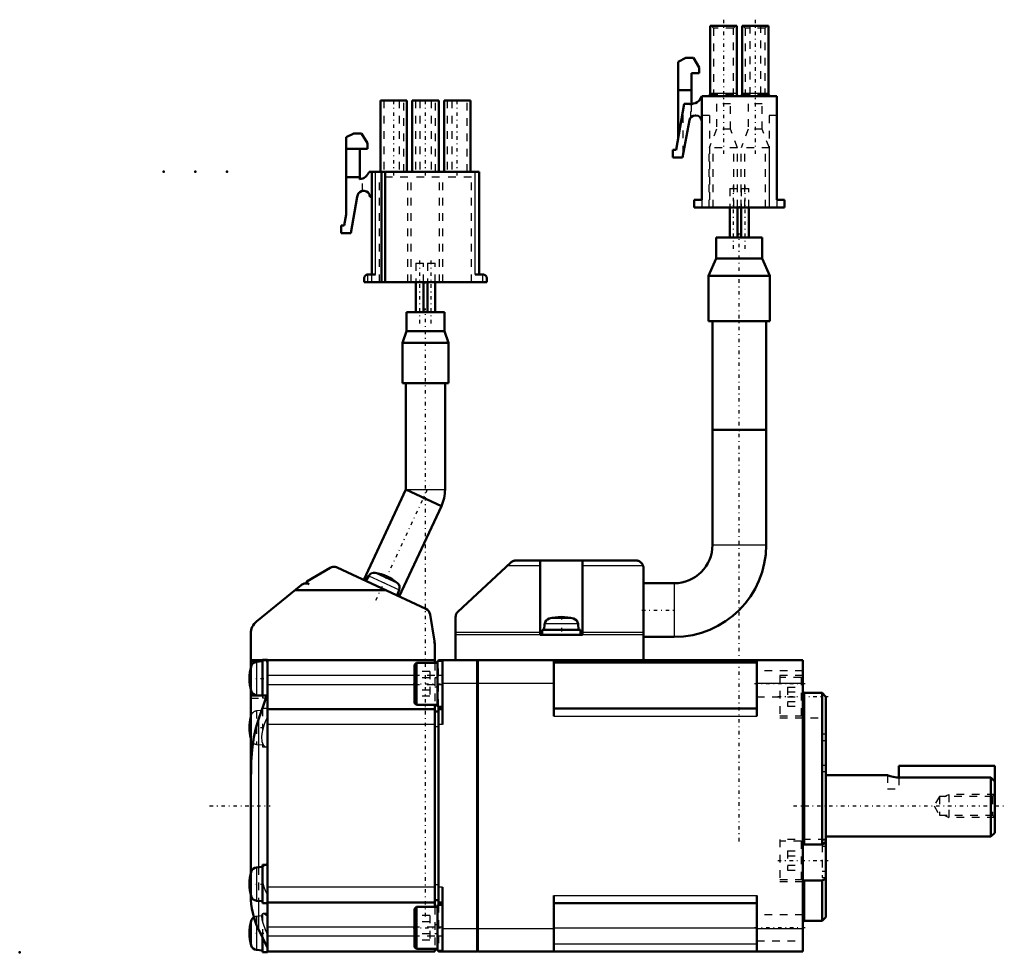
# Model space of a CAD drawing. Header units: millimetres. Extents: x -102 to 26, y -19 to 103.
import ezdxf

# ---------------------------------------------------------------- set-up
doc = ezdxf.new("R2010")
doc.units = ezdxf.units.MM
doc.linetypes.add('Center', pattern=[1.5, 0.45, -0.5, 0.05, -0.5])
doc.linetypes.add('Dashed', pattern=[2, 1, -1])
for name, color, linetype, lineweight in [('2d ConnectionPoints', 7, 'Continuous', 50), ('AM_0', 7, 'Continuous', 50), ('AM_4', 3, 'Continuous', 25), ('AM_5', 3, 'Continuous', 25), ('AM_7', 7, 'Center', 25), ('AM_9', 6, 'Dashed', 25)]:
    doc.layers.add(name, color=color, linetype=linetype, lineweight=lineweight)

# ---------------------------------------------------------------- blocks, each defined once
blk = doc.blocks.new('1_MHMF_Connector_9_Pin_A6_0_in_MSMF5AZL1S2_0')
at = {"layer": 'AM_0'}
for p, q in [((-51.63, 92), (-55.08, 92)), ((-55.08, 92), (-55.08, 82.7)), ((-51.63, 92), (-51.63, 82.7)), ((-47.49, 92), (-50.94, 92)), ((-50.94, 92), (-50.94, 82.7)), ((-47.49, 92), (-47.49, 82.7)), ((-46.8, 92), (-46.8, 82.7)), ((-43.35, 92), (-46.8, 92)), ((-43.35, 92), (-43.35, 82.7)), ((-59.55, 87.2), (-58.55, 87.7)), ((-58.55, 87.7), (-57.55, 87.7)), ((-57.55, 87.7), (-56.8, 86.45)), ((-59.55, 77.12), (-59.55, 87.2)), ((-56.8, 86.45), (-56.8, 85.7)), ((-56.8, 85.7), (-59.55, 85.7)), ((-57.8, 85.7), (-57.8, 81.71)), ((-56.57, 82.7), (-42.22, 82.7)), ((-56.22, 69.3), (-56.22, 82.7)), ((-54.97, 68.3), (-54.97, 82.7)), ((-54.47, 68.3), (-54.47, 82.7)), ((-42.22, 69.3), (-42.22, 82.7)), ((-57.8, 82), (-59.55, 82)), ((-58.05, 79.68), (-58.13, 79.45)), ((-57.22, 80.2), (-57.34, 80.2)), ((-58.13, 79.45), (-58.97, 74.7)), ((-56.22, 79.45), (-56.47, 79.45)), ((-59.8, 75.7), (-59.55, 77.12)), ((-60.22, 74.7), (-60.22, 75.7)), ((-60.22, 75.7), (-59.8, 75.7)), ((-58.97, 74.7), (-60.22, 74.7)), ((-57.22, 68.3), (-57.22, 68.8)), ((-57.22, 68.3), (-41.22, 68.3)), ((-56.72, 69.3), (-55.72, 69.3)), ((-42.72, 69.3), (-41.72, 69.3)), ((-41.22, 68.8), (-41.22, 68.3))]:
    blk.add_line(p, q, dxfattribs=at)
for points in [[(-57.22, 68.8), (-57.21, 68.84), (-57.21, 68.88), (-57.2, 68.93), (-57.19, 68.97), (-57.17, 69.01), (-57.15, 69.05), (-57.13, 69.08), (-57.1, 69.12), (-57.07, 69.15), (-57.04, 69.18), (-57, 69.21), (-56.97, 69.23), (-56.93, 69.25), (-56.89, 69.27), (-56.85, 69.28), (-56.8, 69.29), (-56.76, 69.29), (-56.72, 69.3)], [(-41.72, 69.3), (-41.67, 69.29), (-41.63, 69.29), (-41.59, 69.28), (-41.55, 69.27), (-41.51, 69.25), (-41.47, 69.23), (-41.43, 69.21), (-41.4, 69.18), (-41.36, 69.15), (-41.33, 69.12), (-41.31, 69.08), (-41.28, 69.05), (-41.26, 69.01), (-41.25, 68.97), (-41.23, 68.93), (-41.22, 68.88), (-41.22, 68.84), (-41.22, 68.8)]]:
    blk.add_lwpolyline(points, dxfattribs=at)
for centre, radius, start, end in [((-58.02, 83.25), 1.55, 277.9881, 339.2164), ((-57.34, 79.45), 0.75, 90, 162.056), ((-57.22, 79.45), 0.75, 0, 90)]:
    blk.add_arc(centre, radius, start, end, dxfattribs=at)
at = {"layer": 'AM_4'}
for p, q in [((-55.72, 69.3), (-55.72, 82.7)), ((-42.72, 69.3), (-42.72, 82.7)), ((-56.72, 68.3), (-56.72, 69.3)), ((-41.72, 68.3), (-41.72, 69.3))]:
    blk.add_line(p, q, dxfattribs=at)
at = {"layer": 'AM_7'}
for p, q in [((-53.36, 82.23), (-53.36, 92.46)), ((-49.22, 82.23), (-49.22, 92.46)), ((-45.08, 82.23), (-45.08, 92.46))]:
    blk.add_line(p, q, dxfattribs=at)
at = {"layer": 'AM_9'}
for p, q in [((-54.66, 92), (-54.66, 82.7)), ((-52.63, 92), (-52.63, 82.7)), ((-52.06, 82.7), (-52.06, 92)), ((-50.52, 92), (-50.52, 82.7)), ((-49.94, 92), (-49.94, 82.7)), ((-48.49, 92), (-48.49, 82.7)), ((-47.92, 82.7), (-47.92, 92)), ((-46.38, 92), (-46.38, 82.7)), ((-45.8, 92), (-45.8, 82.7)), ((-43.78, 82.7), (-43.78, 92)), ((-57.42, 80.19), (-57.42, 81.82)), ((-55.22, 68.3), (-55.22, 82)), ((-51.52, 82), (-55.22, 82)), ((-51.52, 68.3), (-51.52, 82)), ((-47.38, 82), (-51.08, 82)), ((-51.08, 68.3), (-51.08, 82)), ((-47.38, 68.3), (-47.38, 82)), ((-46.94, 68.3), (-46.94, 82)), ((-43.24, 82), (-46.94, 82)), ((-43.24, 68.3), (-43.24, 82)), ((-56.22, 68.3), (-56.22, 69.3))]:
    blk.add_line(p, q, dxfattribs=at)
blk = doc.blocks.new('2_Cable_Brake_Top_01_CE01_MSMF_0_in_MSMF5AZL1S2_0')
at = {"layer": 'AM_0'}
for p, q in [((-50.47, 68.3), (-50.47, 64.4)), ((-49.47, 64.4), (-49.47, 68.3)), ((-48.97, 68.3), (-48.97, 64.4)), ((-47.97, 64.4), (-47.97, 68.3)), ((-51.69, 64.4), (-51.69, 61.9)), ((-46.74, 64.4), (-51.69, 64.4)), ((-46.74, 61.9), (-46.74, 64.4)), ((-51.69, 61.9), (-52.22, 60.4)), ((-46.74, 61.9), (-51.69, 61.9)), ((-46.22, 60.4), (-46.74, 61.9)), ((-52.22, 60.4), (-52.22, 55.15)), ((-46.22, 60.4), (-52.22, 60.4)), ((-46.22, 55.15), (-46.22, 60.4)), ((-46.22, 55.15), (-52.22, 55.15)), ((-51.77, 55.15), (-51.77, 41.25)), ((-46.67, 41.25), (-46.67, 55.15)), ((-51.77, 41.24), (-47.15, 39.08))]:
    blk.add_line(p, q, dxfattribs=at)
blk.add_arc((-51.8, 41.25), 5.13, 335, 0, dxfattribs=at)
at = {"layer": 'AM_4'}
blk.add_line((-51.77, 41.25), (-46.67, 41.25), dxfattribs=at)
at = {"layer": 'AM_7'}
for p, q in [((-49.97, 62.92), (-49.97, 71.17)), ((-48.47, 62.92), (-48.47, 71.17)), ((-49.22, -14.42), (-49.22, 64.86))]:
    blk.add_line(p, q, dxfattribs=at)
at = {"layer": 'AM_9'}
for p, q in [((-50.47, 70.8), (-50.47, 68.3)), ((-50.47, 70.8), (-49.47, 70.8)), ((-49.47, 68.3), (-49.47, 70.8)), ((-48.97, 70.8), (-48.97, 68.3)), ((-48.97, 70.8), (-47.97, 70.8)), ((-47.97, 68.3), (-47.97, 70.8))]:
    blk.add_line(p, q, dxfattribs=at)
blk.add_arc((-51.8, 41.25), 0.035, 335, 360, dxfattribs=at)
blk = doc.blocks.new('3_Cable_Brake_Top_01_CE02_MSMF_0_in_MSMF5AZL1S2_0')
at = {"layer": 'AM_0'}
for p, q in [((-51.77, 41.25), (-57.26, 29.47)), ((-51.77, 41.25), (-47.14, 39.09)), ((-52.64, 27.31), (-47.15, 39.08)), ((-61.66, 31.04), (-64.69, 29.25)), ((-49.17, 25.7), (-60.73, 31.08)), ((-56.6, 30.02), (-56.99, 29.34)), ((-65.42, 28.79), (-71.26, 24.04)), ((-64.69, 29.07), (-64.37, 28.92)), ((-54.44, 28.15), (-66.21, 28.15)), ((-52.91, 27.44), (-52.64, 28.18)), ((-48.03, 21.48), (-48.61, 24.95)), ((-72, 22.49), (-72, 19)), ((-48, 21.29), (-48.17, 21.37)), ((-48, 19), (-48, 21.29)), ((-72, 19), (-48, 19))]:
    blk.add_line(p, q, dxfattribs=at)
for points in [[(-60.73, 31.08), (-60.81, 31.12), (-60.89, 31.14), (-60.97, 31.16), (-61.06, 31.17), (-61.15, 31.18), (-61.24, 31.17), (-61.32, 31.16), (-61.41, 31.14), (-61.49, 31.12), (-61.57, 31.08), (-61.65, 31.04), (-61.66, 31.04)], [(-64.37, 28.92), (-64.45, 28.95), (-64.53, 28.98), (-64.62, 29), (-64.7, 29.01), (-64.79, 29.01), (-64.88, 29.01), (-64.97, 29), (-65.05, 28.98), (-65.13, 28.95), (-65.21, 28.92), (-65.29, 28.88), (-65.37, 28.83), (-65.42, 28.79)], [(-64.69, 29.25), (-64.7, 29.24), (-64.71, 29.23), (-64.71, 29.23), (-64.72, 29.22), (-64.73, 29.22), (-64.73, 29.21), (-64.73, 29.2), (-64.74, 29.19), (-64.74, 29.18), (-64.74, 29.18), (-64.74, 29.17), (-64.74, 29.16), (-64.74, 29.15), (-64.74, 29.14), (-64.74, 29.13), (-64.74, 29.12), (-64.73, 29.12), (-64.73, 29.11), (-64.72, 29.1), (-64.72, 29.09), (-64.71, 29.09), (-64.71, 29.08), (-64.7, 29.08), (-64.69, 29.07), (-64.69, 29.07)]]:
    blk.add_lwpolyline(points, dxfattribs=at)
for centre, radius, start, end in [((-55.9, 29.62), 0.8, 80.4422, 150), ((-56.77, 24.49), 6, 49.5578, 80.443), ((-53.39, 28.45), 0.8, 340, 49.5578), ((-49.6, 24.79), 1, 9.439, 65), ((-70, 22.49), 2, 129.1144, 180), ((-48.13, 21.46), 0.1, 245, 9.439)]:
    blk.add_arc(centre, radius, start, end, dxfattribs=at)
at = {"layer": 'AM_4'}
for p, q in [((-56.6, 30.02), (-52.64, 28.18)), ((-55.77, 30.41), (-52.87, 29.06))]:
    blk.add_line(p, q, dxfattribs=at)
at = {"layer": 'AM_7'}
blk.add_line((-55.68, 26.83), (-48.73, 41.74), dxfattribs=at)
at = {"layer": 'AM_9'}
blk.add_line((-47.15, 39.08), (-47.14, 39.09), dxfattribs=at)
blk = doc.blocks.new('4_Motor_Connector_2_0_in_MSMF5AZL1S2_0')
at = {"layer": 'AM_0'}
for p, q in [((-8.64, 101.74), (-12.1, 101.74)), ((-12.1, 92.94), (-12.1, 101.74)), ((-8.64, 101.74), (-8.64, 92.84)), ((-7.95, 92.84), (-7.95, 101.74)), ((-4.5, 101.74), (-7.95, 101.74)), ((-4.5, 101.74), (-4.5, 92.94)), ((-16.28, 97.04), (-15.28, 97.54)), ((-16.28, 87.04), (-16.28, 97.04)), ((-15.28, 97.54), (-14.28, 97.54)), ((-14.28, 97.54), (-13.53, 96.29)), ((-13.53, 96.29), (-13.53, 95.54)), ((-14.53, 91.54), (-14.53, 95.54)), ((-13.53, 95.54), (-14.53, 95.54)), ((-14.53, 93.34), (-16.28, 93.34)), ((-3.4, 92.54), (-13.2, 92.54)), ((-13.2, 79.04), (-13.2, 92.54)), ((-12.39, 92.55), (-12.39, 92.54)), ((-8.44, 92.55), (-12.39, 92.55)), ((-4.2, 92.55), (-8.16, 92.55)), ((-4.2, 92.55), (-4.2, 92.54)), ((-3.4, 79.04), (-3.4, 92.54)), ((-16.53, 85.54), (-15.48, 91.54)), ((-15.48, 91.54), (-14.75, 91.54)), ((-13.95, 90.04), (-14.07, 90.04)), ((-14.81, 89.42), (-15.7, 84.54)), ((-16.27, 87.04), (-16.28, 87.04)), ((-16.95, 85.54), (-16.53, 85.54)), ((-16.95, 84.54), (-16.95, 85.54)), ((-15.7, 84.54), (-16.95, 84.54)), ((-13.2, 79.04), (-14.2, 79.04)), ((-14.2, 79.04), (-14.2, 78.04)), ((-2.4, 79.04), (-3.4, 79.04)), ((-2.4, 79.04), (-2.4, 78.04)), ((-2.4, 78.04), (-14.2, 78.04))]:
    blk.add_line(p, q, dxfattribs=at)
for points in [[(-12.39, 92.55), (-12.36, 92.56), (-12.33, 92.58), (-12.3, 92.59), (-12.27, 92.61), (-12.24, 92.63), (-12.22, 92.66), (-12.19, 92.68), (-12.17, 92.71), (-12.15, 92.74), (-12.14, 92.77), (-12.12, 92.8), (-12.11, 92.84), (-12.11, 92.87), (-12.1, 92.9), (-12.1, 92.94)], [(-8.64, 92.84), (-8.63, 92.75), (-8.6, 92.67), (-8.52, 92.59), (-8.44, 92.55)], [(-8.16, 92.55), (-8.04, 92.62), (-7.99, 92.7), (-7.96, 92.79), (-7.95, 92.84)], [(-4.5, 92.94), (-4.5, 92.9), (-4.49, 92.87), (-4.49, 92.83), (-4.48, 92.8), (-4.46, 92.77), (-4.45, 92.74), (-4.43, 92.71), (-4.41, 92.68), (-4.38, 92.65), (-4.36, 92.63), (-4.33, 92.61), (-4.3, 92.59), (-4.27, 92.57), (-4.24, 92.56), (-4.2, 92.55)], [(-4.2, 92.55), (-4.17, 92.54), (-4.14, 92.54), (-4.1, 92.54), (-4.1, 92.54)]]:
    blk.add_lwpolyline(points, dxfattribs=at)
for centre, radius, start, end in [((-14.65, 93.08), 1.55, 266.3067, 339.3437), ((-8.34, 92.84), 0.3, 252.4099, 270), ((-8.25, 92.84), 0.3, 270, 287.5901), ((-14.07, 89.29), 0.75, 90, 169.6955), ((-13.95, 89.29), 0.75, 360, 90)]:
    blk.add_arc(centre, radius, start, end, dxfattribs=at)
at = {"layer": 'AM_4'}
for p, q in [((-12.1, 92.94), (-8.64, 92.94)), ((-7.95, 92.94), (-4.5, 92.94))]:
    blk.add_line(p, q, dxfattribs=at)
at = {"layer": 'AM_7'}
for p, q in [((-10.37, 102.53), (-10.37, 85.01)), ((-6.23, 102.53), (-6.23, 85.01))]:
    blk.add_line(p, q, dxfattribs=at)
at = {"layer": 'AM_9'}
for p, q in [((-11.97, 101.74), (-11.67, 101.44)), ((-11.67, 101.44), (-11.67, 92.54)), ((-9.07, 101.44), (-11.67, 101.44)), ((-9.07, 101.44), (-8.77, 101.74)), ((-9.07, 92.54), (-9.07, 101.44)), ((-7.83, 101.74), (-7.53, 101.44)), ((-7.53, 101.44), (-7.53, 92.54)), ((-4.93, 101.44), (-7.53, 101.44)), ((-6.95, 101.74), (-6.95, 92.84)), ((-5.5, 92.84), (-5.5, 101.74)), ((-4.93, 101.44), (-4.63, 101.74)), ((-4.93, 92.54), (-4.93, 101.44)), ((-12.11, 92.84), (-8.64, 92.84)), ((-7.96, 92.78), (-6.95, 92.78)), ((-7.95, 92.84), (-4.49, 92.84)), ((-5.51, 92.82), (-5.5, 92.84)), ((-5.51, 92.82), (-4.48, 92.82)), ((-14.53, 90.54), (-14.53, 91.54)), ((-9.46, 91.54), (-11.28, 91.54)), ((-11.28, 91.54), (-11.28, 88.26)), ((-9.46, 88.26), (-9.46, 91.54)), ((-5.32, 91.54), (-7.14, 91.54)), ((-7.14, 91.54), (-7.14, 88.26)), ((-5.32, 88.26), (-5.32, 91.54)), ((-15.6, 85.09), (-15.6, 90.84)), ((-14.6, 89.82), (-14.6, 90.54)), ((-14.53, 90.54), (-14.6, 90.54)), ((-12.2, 90.04), (-13.2, 90.04)), ((-12.2, 90.04), (-12.2, 78.04)), ((-4.4, 90.04), (-4.4, 78.04)), ((-3.4, 90.04), (-4.4, 90.04)), ((-11.28, 88.26), (-12.22, 85.81)), ((-9.46, 88.26), (-11.28, 88.26)), ((-8.52, 85.81), (-9.46, 88.26)), ((-7.14, 88.26), (-8.08, 85.81)), ((-5.32, 88.26), (-7.14, 88.26)), ((-4.38, 85.81), (-5.32, 88.26)), ((-12.22, 78.04), (-12.22, 85.81)), ((-8.52, 85.81), (-12.22, 85.81)), ((-11.72, 78.04), (-11.72, 85.81)), ((-9.02, 78.04), (-9.02, 85.81)), ((-8.52, 78.04), (-8.52, 85.81)), ((-8.08, 78.04), (-8.08, 85.81)), ((-4.38, 85.81), (-8.08, 85.81)), ((-7.58, 78.04), (-7.58, 85.81)), ((-4.88, 78.04), (-4.88, 85.81)), ((-4.38, 78.04), (-4.38, 85.81)), ((-13.2, 79.04), (-13.2, 78.04)), ((-3.4, 79.04), (-3.4, 78.04))]:
    blk.add_line(p, q, dxfattribs=at)
for points in [[(-8.44, 92.55), (-8.46, 92.56), (-8.48, 92.57), (-8.51, 92.58), (-8.53, 92.6), (-8.55, 92.62), (-8.56, 92.63)], [(-8.08, 92.59), (-8.1, 92.58), (-8.12, 92.57), (-8.15, 92.56), (-8.16, 92.55)], [(-6.95, 92.78), (-6.95, 92.76), (-6.96, 92.73), (-6.96, 92.71), (-6.96, 92.69), (-6.97, 92.66), (-6.98, 92.64), (-6.98, 92.62), (-6.99, 92.61), (-7, 92.59), (-7.01, 92.58), (-7.02, 92.56), (-7.03, 92.55), (-7.04, 92.55), (-7.05, 92.54), (-7.06, 92.54), (-7.07, 92.54)], [(-6.95, 92.84), (-6.95, 92.81), (-6.95, 92.79), (-6.95, 92.78)], [(-5.38, 92.54), (-5.39, 92.54), (-5.4, 92.54), (-5.41, 92.55), (-5.42, 92.56), (-5.43, 92.57), (-5.44, 92.58), (-5.45, 92.59), (-5.46, 92.61), (-5.47, 92.63), (-5.48, 92.64), (-5.48, 92.67), (-5.49, 92.69), (-5.49, 92.71), (-5.5, 92.73), (-5.5, 92.76), (-5.5, 92.79), (-5.5, 92.81), (-5.51, 92.82)]]:
    blk.add_lwpolyline(points, dxfattribs=at)
blk = doc.blocks.new('5_Cable_Motor_Top_01_MSMF_0_in_MSMF5AZL1S2_0')
at = {"layer": 'AM_0'}
for p, q in [((-9.5498, 78.0374), (-9.5498, 74.1373)), ((-8.5498, 74.1373), (-8.5498, 78.0374)), ((-8.0498, 78.0374), (-8.0498, 74.1373)), ((-7.0498, 74.1373), (-7.0498, 78.0374)), ((-11.2983, 74.1373), (-11.2983, 71.4078)), ((-5.3013, 74.1373), (-11.2983, 74.1373)), ((-5.3013, 71.4078), (-5.3013, 74.1373)), ((-11.2983, 71.4078), (-12.2994, 69.1374)), ((-5.3013, 71.4078), (-11.2983, 71.4078)), ((-4.3002, 69.1374), (-5.3013, 71.4078)), ((-12.2994, 69.1374), (-12.2994, 63.2078)), ((-4.3002, 69.1374), (-12.2994, 69.1374)), ((-4.3002, 63.2078), (-4.3002, 69.1374)), ((-4.3002, 63.2078), (-12.2994, 63.2078)), ((-11.8, 63.2078), (-11.8, 49.0312)), ((-4.7996, 49.0312), (-4.7996, 63.2078)), ((-11.8, 49.0312), (-4.7996, 49.0312))]:
    blk.add_line(p, q, dxfattribs=at)
at = {"layer": 'AM_7'}
for p, q in [((-9.0498, 72.6624), (-9.0498, 80.9124)), ((-7.5498, 72.6624), (-7.5498, 80.9124)), ((-8.2998, -4.6291), (-8.2998, 74.6838))]:
    blk.add_line(p, q, dxfattribs=at)
at = {"layer": 'AM_9'}
for p, q in [((-9.5498, 80.5374), (-9.5498, 78.0374)), ((-9.5498, 80.5374), (-8.5498, 80.5374)), ((-8.5498, 78.0374), (-8.5498, 80.5374)), ((-8.0498, 80.5374), (-8.0498, 78.0374)), ((-8.0498, 80.5374), (-7.0498, 80.5374)), ((-7.0498, 78.0374), (-7.0498, 80.5374))]:
    blk.add_line(p, q, dxfattribs=at)
blk = doc.blocks.new('6_Cable_Motor_Bottom_01_CM2_MSMF_0_in_MSMF5AZL1S2_0')
at = {"layer": 'AM_0'}
for p, q in [((-11.8, 49.03), (-11.8, 34.03)), ((-11.8, 49.03), (-4.8, 49.03)), ((-4.8, 34.03), (-4.8, 49.03)), ((-44.98, 25.32), (-38.09, 31.73)), ((-37.41, 32), (-21.8, 32)), ((-34.25, 31.78), (-34.25, 22.3)), ((-28.75, 22.3), (-28.75, 31.78)), ((-20.8, 31), (-20.8, 19)), ((-16.8, 29.03), (-20.8, 29.03)), ((-45.3, 24.58), (-45.3, 19)), ((-33.68, 23.72), (-33.75, 22.94)), ((-29.25, 22.94), (-29.32, 23.72)), ((-34.25, 22.3), (-28.75, 22.3)), ((-34, 22.94), (-34, 22.3)), ((-29, 22.94), (-34, 22.94)), ((-29, 22.3), (-29, 22.94)), ((-20.8, 22.03), (-16.8, 22.03)), ((-42.5, 19), (-42.4, 19))]:
    blk.add_line(p, q, dxfattribs=at)
for points in [[(-37.41, 32), (-37.49, 32), (-37.58, 31.98), (-37.67, 31.97), (-37.75, 31.94), (-37.83, 31.91), (-37.91, 31.87), (-37.98, 31.82), (-38.05, 31.77), (-38.09, 31.73)], [(-34.18, 32), (-34.23, 31.95), (-34.25, 31.78)], [(-28.75, 31.78), (-28.76, 31.94), (-28.82, 32)], [(-20.86, 31.34), (-20.89, 31.42), (-20.93, 31.5), (-20.98, 31.57), (-21.03, 31.64), (-21.09, 31.7), (-21.15, 31.76), (-21.22, 31.82), (-21.3, 31.86), (-21.37, 31.9), (-21.45, 31.94), (-21.54, 31.97), (-21.62, 31.98), (-21.71, 32), (-21.8, 32), (-21.8, 32)], [(-20.86, 31.34), (-20.83, 31.26), (-20.81, 31.17), (-20.8, 31.08), (-20.8, 31)], [(-45.3, 24.58), (-45.3, 24.67), (-45.28, 24.76), (-45.27, 24.84), (-45.24, 24.93), (-45.21, 25.01), (-45.17, 25.08), (-45.12, 25.16), (-45.07, 25.23), (-45.01, 25.29), (-44.98, 25.32)]]:
    blk.add_lwpolyline(points, dxfattribs=at)
for centre, radius, start, end in [((-16.8, 34.03), 12, 270, 0), ((-16.8, 34.03), 5, 270, 0), ((-32.88, 23.65), 0.8, 105.4427, 175), ((-31.5, 18.64), 6, 74.5573, 105.4427), ((-30.12, 23.65), 0.8, 5, 74.5573)]:
    blk.add_arc(centre, radius, start, end, dxfattribs=at)
at = {"layer": 'AM_4'}
for p, q in [((-11.8, 34.03), (-4.8, 34.03)), ((-38.51, 31.34), (-34.25, 31.34)), ((-28.75, 31.34), (-20.86, 31.34)), ((-16.8, 29.03), (-16.8, 22.03)), ((-29.9, 24.42), (-33.1, 24.42)), ((-29.32, 23.72), (-33.68, 23.72)), ((-45.3, 22.66), (-34.25, 22.66)), ((-45.3, 22.33), (-34.25, 22.33)), ((-28.75, 22.66), (-20.8, 22.66)), ((-28.75, 22.33), (-20.8, 22.33))]:
    blk.add_line(p, q, dxfattribs=at)
at = {"layer": 'AM_7'}
for p, q in [((-31.5, 24.76), (-31.5, 22.18)), ((-21, 25.53), (-16.6, 25.53))]:
    blk.add_line(p, q, dxfattribs=at)
blk = doc.blocks.new('7_MSMF5A2LNoWith_key_b_0_in_MSMF5AZL1S2_0')
at = {"layer": 'AM_0'}
for p, q in [((-72, 18.03), (-72, 19)), ((-70.47, 18.85), (-71.25, 18.78)), ((-70.47, 19), (-70.47, 14.38)), ((-69.83, 19), (-69.83, -19.1)), ((-50.39, 18.66), (-50.64, 18.41)), ((-50.64, 18.41), (-50.64, 13.41)), ((-47.64, 18.66), (-50.39, 18.66)), ((-50.39, 18.66), (-50.39, 13.16)), ((-48, 18.66), (-48, 19)), ((-47.64, 18.7), (-48, 18.7)), ((-47, 18.91), (-47.64, 18.91)), ((-47.64, 18.91), (-47.64, 12.91)), ((-47.5, 18.91), (-47.5, 19)), ((-42.5, 19), (-47.5, 19)), ((-47, 10.6), (-47, 19)), ((-42.5, -19), (-42.5, 19)), ((-42.4, 18.95), (-42.5, 18.95)), ((-42.4, -19), (-42.4, 19)), ((-42.4, 19), (0, 19)), ((-32.5, 11.71), (-32.5, 19)), ((-32.5, 18.68), (-6, 18.68)), ((-6, 11.71), (-6, 19)), ((0, 19), (0, -19)), ((-72, 15.17), (-72, -8.77)), ((-72, 14.38), (-69.89, 14.38)), ((-71.25, 14.42), (-70.78, 14.38)), ((-69.89, 14.38), (-71.01, 11.26)), ((0.2, 14.75), (2.5, 14.75)), ((2.5, 14.75), (3, 14.24)), ((2.5, 14.75), (2.5, -5.04)), ((3, 14.24), (3, -14.5)), ((-50.64, 13.41), (-50.39, 13.16)), ((-50.39, 13.16), (-47.64, 13.16)), ((-48, 13.16), (-48, -13.16)), ((-47.64, 12.91), (-47, 12.91)), ((-47.5, 12.91), (-47.5, -12.91)), ((-48, 12.6), (-69.83, 12.6)), ((-47.5, 12.3), (-48, 12.3)), ((-47, 12.6), (-47.5, 12.6)), ((-32.5, 12.71), (-6, 12.71)), ((12.5, 5.2), (25, 5.2)), ((12.5, 5.2), (12.5, 3.71)), ((25, 5.2), (25, -3.5)), ((11.02, 4), (3, 4)), ((12.5, 3.71), (24.5, 3.71)), ((24.5, 3.71), (25, 3.16)), ((24.5, 3.71), (24.5, -4)), ((24.5, -4), (25, -3.5)), ((2.5, -5.04), (0.2, -5.04)), ((3, -4.74), (2.5, -5.04)), ((3, -4), (24.5, -4)), ((-69.83, -7.7), (-70.47, -7.7)), ((-70.47, -7.7), (-70.47, -12.7)), ((-69.94, -7.65), (-69.83, -7.66)), ((-70.47, -7.95), (-71.25, -8.02)), ((0.2, -9.72), (2.5, -9.72)), ((2.5, -9.72), (3, -9.5)), ((2.5, -9.72), (2.5, -15)), ((-47, -19), (-47, -10.6)), ((-72, -11.63), (-72, -11.72)), ((-71.25, -12.38), (-70.47, -12.45)), ((-70.47, -12.7), (-69.83, -12.7)), ((-48, -12.6), (-69.83, -12.6)), ((-47.5, -12.3), (-48, -12.3)), ((-47, -12.6), (-47.5, -12.6)), ((-32.5, -19), (-32.5, -11.71)), ((-32.5, -12.71), (-6, -12.71)), ((-6, -19), (-6, -11.71)), ((-50.39, -13.16), (-50.64, -13.41)), ((-50.64, -13.41), (-50.64, -18.41)), ((-47.64, -13.16), (-50.39, -13.16)), ((-50.39, -13.16), (-50.39, -18.66)), ((-47, -12.91), (-47.64, -12.91)), ((-47.64, -12.91), (-47.64, -18.91)), ((0.2, -15), (2.5, -15)), ((2.5, -15), (3, -14.5)), ((-71.01, -16.06), (-69.83, -18.5)), ((-70.47, -17.17), (-70.47, -19.1)), ((-71.25, -18.78), (-70.47, -18.85)), ((-70.47, -19.1), (-69.83, -19.1)), ((-48, -19), (-69.83, -19)), ((-50.64, -18.41), (-50.39, -18.66)), ((-50.39, -18.66), (-47.64, -18.66)), ((-48, -19), (-48, -18.66)), ((-47.64, -18.7), (-48, -18.7)), ((-47.64, -18.91), (-47, -18.91)), ((-47.5, -19), (-47.5, -18.91)), ((-42.5, -19), (-47.5, -19)), ((-42.4, -18.95), (-42.5, -18.95)), ((-42.4, -19), (0, -19))]:
    blk.add_line(p, q, dxfattribs=at)
for points in [[(0, 14.97), (0, 14.96), (0.02, 14.88), (0.06, 14.82), (0.12, 14.77), (0.18, 14.76), (0.2, 14.75)], [(-71.01, 11.26), (-71.34, 10.12), (-71.6, 8.94), (-71.82, 7.35), (-71.94, 5.74), (-72, 2.48)], [(11, 4), (11.01, 4), (11.12, 3.96), (11.37, 3.88), (11.76, 3.78), (12.24, 3.72), (12.5, 3.71)], [(0.2, -5.04), (0.14, -5.04), (0.08, -5.06), (0.04, -5.1), (0.01, -5.14), (0, -5.18)], [(-70.14, -7.7), (-70.14, -7.7), (-69.94, -7.65)], [(0, -9.78), (0, -9.78), (0.02, -9.76), (0.06, -9.74), (0.12, -9.72), (0.18, -9.72), (0.2, -9.72)]]:
    blk.add_lwpolyline(points, dxfattribs=at)
for centre, radius, start, end in [((-66.17, 16.6), 6, 164.5573, 195.4427), ((-71.18, 17.98), 0.8, 95, 164.5573), ((-71.18, 15.22), 0.8, 195.4427, 265), ((-66.17, 10.2), 6, 166.26, 193.74), ((-66.17, -10.2), 6, 164.5573, 195.4427), ((-71.18, -8.82), 0.8, 95, 164.5573), ((-62, -11.72), 10, 180, 205.7268), ((-71.18, -11.58), 0.8, 195.4427, 265), ((-66.17, -16.6), 6, 164.5573, 195.4427), ((-71.18, -15.22), 0.8, 121.0098, 164.5573), ((0.2, -15.2), 0.2, 90, 180), ((-71.18, -17.98), 0.8, 195.4427, 265)]:
    blk.add_arc(centre, radius, start, end, dxfattribs=at)
at = {"layer": 'AM_4'}
for p, q in [((-71.96, 18.2), (-71.96, 15)), ((-71.25, 18.78), (-71.25, 14.42)), ((-50.64, 17), (-69.83, 17)), ((-50.64, 15.8), (-69.83, 15.8)), ((-47, 16), (-42.5, 16)), ((-42.4, 15.95), (-42.5, 15.95)), ((-42.4, 16), (-32.5, 16)), ((-6, 16), (0, 16)), ((0.2, 14.75), (0.2, -5.04)), ((-32.5, 11.71), (-6, 11.71)), ((-71.01, 11.26), (-71.01, -8)), ((-48, 10.6), (-69.83, 10.6)), ((-47.5, 10.3), (-48, 10.3)), ((-47, 10.6), (-47.5, 10.6)), ((-71.96, -8.6), (-71.96, -11.8)), ((-71.25, -8.02), (-71.25, -12.38)), ((0.2, -9.72), (0.2, -15)), ((-48, -10.6), (-69.83, -10.6)), ((-47.5, -10.3), (-48, -10.3)), ((-47, -10.6), (-47.5, -10.6)), ((-71.01, -12.4), (-71.01, -16.06)), ((-32.5, -11.71), (-6, -11.71)), ((-71.96, -15), (-71.96, -18.2)), ((-71.25, -15.51), (-71.25, -18.78)), ((-50.64, -15.8), (-69.83, -15.8)), ((-47, -16), (-42.5, -16)), ((-42.4, -15.95), (-42.5, -15.95)), ((-42.4, -16), (-32.5, -16)), ((-32.5, -15.91), (-6, -15.91)), ((-6, -16), (0, -16)), ((-50.64, -17), (-69.83, -17)), ((-32.5, -18), (-6, -18))]:
    blk.add_line(p, q, dxfattribs=at)
at = {"layer": 'AM_5', "linetype": 'Dashed'}
for p, q in [((18.4, 1.23), (19, 1.5)), ((25, 1.5), (19, 1.5)), ((19, 1.5), (19, -1.5)), ((18.4, -1.23), (19, -1.5)), ((25, -1.5), (19, -1.5))]:
    blk.add_line(p, q, dxfattribs=at)
at = {"layer": 'AM_7'}
for p, q in [((-72.29, 16.6), (-69.71, 16.6)), ((-50.82, 15.91), (-46.82, 15.91)), ((0.3, 15.91), (-6.3, 15.91)), ((-3.3, 14.25), (3.3, 14.25)), ((-72.29, 10.2), (-69.71, 10.2)), ((-77.36, 0), (-69.47, 0)), ((-1.25, 0), (26.25, 0)), ((-3.3, -7.13), (3.3, -7.13)), ((-72.29, -10.2), (-69.71, -10.2)), ((-72.29, -16.6), (-69.71, -16.6)), ((-50.82, -15.91), (-46.82, -15.91)), ((0.3, -15.91), (-6.3, -15.91))]:
    blk.add_line(p, q, dxfattribs=at)
at = {"layer": 'AM_9'}
for p, q in [((-72, 18.81), (-69.83, 18.81)), ((-72, 15.17), (-72, 18.03)), ((-69.83, 19.1), (-70.47, 19.1)), ((-70.47, 19.1), (-70.47, 19)), ((-69.83, 19.1), (-69.83, 19)), ((-48, 18.66), (-48, 13.16)), ((-47.5, 18.7), (-47.64, 18.7)), ((-47.5, 12.91), (-47.5, 18.91)), ((-48.64, 17.51), (-50.64, 17.51)), ((-48, 17), (-50.64, 17)), ((-48.64, 16.71), (-50.64, 16.71)), ((-48.64, 17.51), (-48.64, 14.31)), ((-47.5, 16.7), (-48, 16.7)), ((-47, 17), (-47.5, 17)), ((0, 17.61), (-6, 17.61)), ((0, 17), (-3, 17)), ((-3, 17), (-3, 11.5)), ((-0.25, 16.75), (-3, 16.75)), ((0, 16.5), (-0.25, 16.75)), ((-0.25, 16.75), (-0.25, 11.75)), ((-48, 15.8), (-50.64, 15.8)), ((-47.5, 15.5), (-48, 15.5)), ((-47, 15.8), (-47.5, 15.8)), ((-2, 15.5), (0, 15.5)), ((-2, 15.5), (-2, 13)), ((-71.01, 11.26), (-69.89, 14.38)), ((-70.78, 14.38), (-70.47, 14.35)), ((-70.47, 14.38), (-70.47, 14.1)), ((-69.89, 14.38), (-69.83, 14.53)), ((-48.64, 15.11), (-50.64, 15.11)), ((-48.64, 14.31), (-50.64, 14.31)), ((-6, 14.21), (0, 14.21)), ((-2, 14.87), (0, 14.87)), ((-72, 14.05), (-69.83, 14.05)), ((-70.47, 14.1), (-69.83, 14.1)), ((-2, 13.63), (0, 13.63)), ((-2, 13), (0, 13)), ((-71.96, 11.8), (-71.96, 8.6)), ((-70.47, 12.45), (-71.25, 12.38)), ((-71.25, 12.38), (-71.25, 8.02)), ((-69.83, 12.7), (-70.47, 12.7)), ((-70.47, 12.7), (-70.47, 9.83)), ((-3, 11.75), (-0.25, 11.75)), ((-0.25, 11.75), (0, 12)), ((-3, 11.5), (3, 11.5)), ((3, 9.36), (2.5, 9.36)), ((-71.25, 8.02), (-70.47, 7.95)), ((-70.47, 8.14), (-70.47, 7.7)), ((3, 8.5), (2.5, 8.5)), ((-70.47, 7.7), (-69.83, 7.7)), ((-69.94, 7.65), (-69.83, 7.66)), ((-69.93, 7.65), (-69.83, 7.65)), ((3, 5.25), (2.5, 5.25)), ((3, 4.45), (2.5, 4.45)), ((11, 4), (11, 2.2)), ((12.5, 3.71), (12.5, 2.2)), ((11, 2.2), (12.5, 2.2)), ((25, 1.5), (24.73, 1.23)), ((17.8, 1.23), (17.09, 0)), ((17.09, 0), (17.8, -1.23)), ((24.73, 1.23), (17.8, 1.23)), ((17.8, 1.23), (17.8, -1.23)), ((24.73, 1.23), (24.73, -1.23)), ((17.8, -1.23), (24.73, -1.23)), ((24.73, -1.23), (25, -1.5)), ((3, -4.37), (-3, -4.37)), ((-3, -4.37), (-3, -9.87)), ((-0.25, -4.62), (-3, -4.62)), ((0, -4.87), (-0.25, -4.62)), ((-0.25, -4.62), (-0.25, -9.62)), ((2.5, -4.45), (3, -4.45)), ((2.5, -5.04), (2.5, -9.36)), ((-2, -5.88), (0, -5.88)), ((-2, -5.88), (-2, -8.37)), ((2.5, -5.25), (3, -5.25)), ((-69.83, -7.65), (-69.93, -7.65)), ((-2, -6.5), (0, -6.5)), ((-72, -8.77), (-72, -11.63)), ((-71.01, -8), (-71.01, -12.4)), ((-70.48, -8.15), (-70.41, -7.98)), ((-2, -7.75), (0, -7.75)), ((-2, -8.37), (0, -8.37)), ((2.5, -8.5), (3, -8.5)), ((-3, -9.62), (-0.25, -9.62)), ((-3, -9.87), (0, -9.87)), ((-0.25, -9.62), (0, -9.37)), ((2.5, -9.36), (3, -9.36)), ((-69.83, -14.1), (-70.47, -14.1)), ((-70.47, -14.1), (-70.47, -17.17)), ((-69.83, -14.05), (-70.38, -14.05)), ((-48, -13.16), (-48, -18.66)), ((-47.5, -12.91), (-47.5, -18.91)), ((-70.47, -14.35), (-71.25, -14.42)), ((-71.25, -14.42), (-71.25, -15.51)), ((-48.64, -14.31), (-50.64, -14.31)), ((-48.64, -15.11), (-50.64, -15.11)), ((-48.64, -14.31), (-48.64, -17.51)), ((0, -14.21), (-6, -14.21)), ((-48, -15.8), (-50.64, -15.8)), ((-47.5, -15.5), (-48, -15.5)), ((-47, -15.8), (-47.5, -15.8)), ((-48.64, -16.71), (-50.64, -16.71)), ((-48, -17), (-50.64, -17)), ((-48.64, -17.51), (-50.64, -17.51)), ((-47.5, -16.7), (-48, -16.7)), ((-47, -17), (-47.5, -17)), ((-6, -17.61), (0, -17.61)), ((-47.5, -18.7), (-47.64, -18.7))]:
    blk.add_line(p, q, dxfattribs=at)
for points in [[(-69.83, 11.56), (-70.02, 11.18), (-70.2, 10.74), (-70.35, 10.3), (-70.47, 9.83), (-70.55, 9.41), (-70.58, 9.01), (-70.55, 8.39), (-70.39, 7.95), (-70.14, 7.7), (-69.94, 7.65)], [(-70.41, -7.98), (-70.39, -7.95), (-70.14, -7.7)], [(-69.83, -11.56), (-70.02, -11.18), (-70.2, -10.74), (-70.35, -10.3), (-70.47, -9.83)], [(-70.38, -14.05), (-70.47, -14.08), (-70.55, -14.17), (-70.58, -14.35), (-70.55, -14.81), (-70.39, -15.4), (-70.14, -16.12), (-69.83, -16.84)], [(-70.23, -14.09), (-70.35, -14.05), (-70.38, -14.05)], [(-69.83, -14.44), (-70.02, -14.24), (-70.2, -14.11), (-70.23, -14.09)]]:
    blk.add_lwpolyline(points, dxfattribs=at)
for centre, radius, start, end in [((-66.17, 10.2), 6, 164.5573, 166.26), ((-71.18, 11.58), 0.8, 95, 164.5573), ((-66.17, 10.2), 6, 193.74, 195.4427), ((-71.18, 8.82), 0.8, 195.4427, 265), ((-71.18, -15.22), 0.8, 95, 121.0098)]:
    blk.add_arc(centre, radius, start, end, dxfattribs=at)

msp = doc.modelspace()

# ---------------------------------------------------------------- linework, layer by layer
at = {"layer": '2d ConnectionPoints'}
for p in [(-10.37, 92.54), (-10.37, 92.54), (-10.37, 92.54), (-6.23, 92.54), (-6.23, 92.54), (-6.23, 92.54), (-83.36, 82.7), (-83.36, 82.7), (-83.36, 82.7), (-79.22, 82.7), (-79.22, 82.7), (-79.22, 82.7), (-75.08, 82.7), (-75.08, 82.7), (-75.08, 82.7), (-8.3, 78.04), (-8.3, 78.04), (-49.22, 68.3), (-8.3, 49.03), (-8.3, 49.03), (-49.46, 40.17), (-49.46, 40.17), (-48, 19), (-48, 19), (-20.8, 19), (-20.8, 19), (0, 0), (-102.13, -19.1)]:
    msp.add_point(p, dxfattribs=at)

# ---------------------------------------------------------------- block references
for name in ['4_Motor_Connector_2_0_in_MSMF5AZL1S2_0', '1_MHMF_Connector_9_Pin_A6_0_in_MSMF5AZL1S2_0', '5_Cable_Motor_Top_01_MSMF_0_in_MSMF5AZL1S2_0', '2_Cable_Brake_Top_01_CE01_MSMF_0_in_MSMF5AZL1S2_0', '6_Cable_Motor_Bottom_01_CM2_MSMF_0_in_MSMF5AZL1S2_0', '3_Cable_Brake_Top_01_CE02_MSMF_0_in_MSMF5AZL1S2_0', '7_MSMF5A2LNoWith_key_b_0_in_MSMF5AZL1S2_0']:
    msp.add_blockref(name, (0, 0))

doc.saveas('drawing.dxf')
